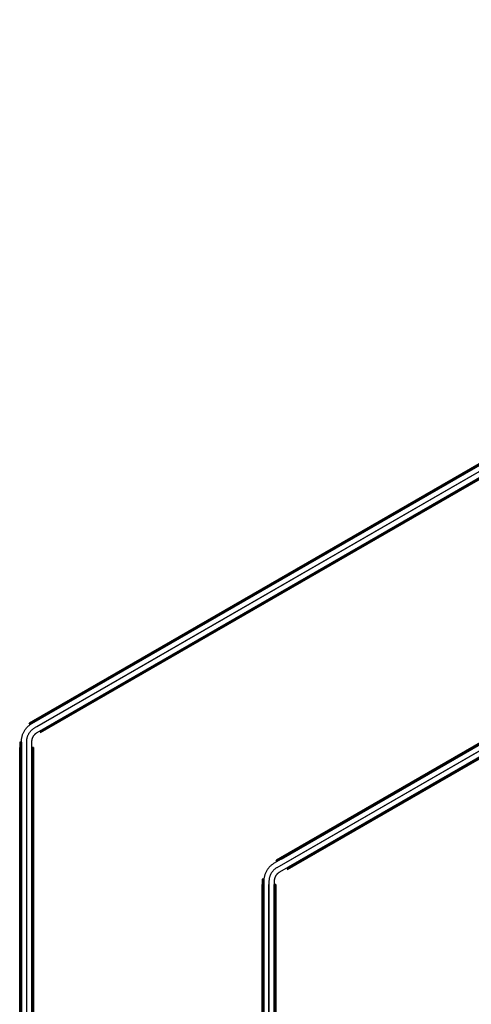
# Model space of a CAD drawing. Header units: millimetres. Extents: x -356 to 356, y -410 to 410.
# Tile 116 of 126: x -356 to -226, y 126 to 409. Entities that reach past the tile are written whole.
import ezdxf

# ---------------------------------------------------------------- set-up
doc = ezdxf.new("R2010")
doc.units = ezdxf.units.MM
doc.header["$MEASUREMENT"] = 0
doc.layers.add('1', color=7, linetype='Continuous')

msp = doc.modelspace()

# ---------------------------------------------------------------- linework, layer by layer
at = {"layer": '1', "color": 252}
for points in [[(-3.43, 409.09), (-353.31, 207.09)], [(-3.43, 409.09), (-353.31, 207.09)], [(-353.18, 206.87), (-3.31, 408.87)], [(-353.06, 206.66), (-3.18, 408.66)], [(-3.18, 408.66), (-353.06, 206.66)], [(-352.5, 206.98), (-3, 408.76)], [(-352.01, 207.84), (-4.73, 408.34)], [(-351.76, 207.41), (-4.48, 407.91)], [(-351.75, 205.68), (-2.25, 407.46)], [(-351.75, 205.68), (-2.25, 407.46)], [(-351.01, 206.11), (-3.73, 406.61)], [(-351.01, 206.11), (-3.73, 406.61)], [(-351, 204.38), (-1.5, 406.17)], [(-350.26, 204.81), (-2.98, 405.31)], [(-2.98, 405.31), (-350.26, 204.81)], [(-350.26, 204.81), (-2.98, 405.31)], [(-350.13, 204.59), (-2.86, 405.09)], [(-2.73, 404.88), (-350.01, 204.38)], [(-350.01, 204.38), (-2.73, 404.88)], [(-350.01, 204.38), (-2.73, 404.88)], [(-3, 328.51), (-283, 166.85)], [(-2.74, 329.24), (-282.47, 167.74)], [(-2.74, 329.24), (-282.47, 167.74)], [(-282.35, 167.52), (-2.62, 329.02)], [(-282.22, 167.3), (-2.49, 328.8)], [(-2.49, 328.8), (-282.22, 167.3)], [(-281.17, 168.49), (-4.04, 328.49)], [(-280.92, 168.05), (-3.79, 328.05)], [(-2.25, 327.21), (-282.25, 165.56)], [(-2.25, 327.21), (-282.25, 165.56)], [(-1.5, 325.91), (-281.5, 164.26)], [(-280.17, 166.76), (-3.04, 326.76)], [(-280.17, 166.76), (-3.04, 326.76)], [(-279.42, 165.46), (-2.29, 325.46)], [(-2.29, 325.46), (-279.42, 165.46)], [(-279.42, 165.46), (-2.29, 325.46)], [(-279.3, 165.24), (-2.17, 325.24)], [(-2.04, 325.02), (-279.17, 165.02)], [(-2.04, 325.02), (-279.17, 165.02)], [(-279.17, 165.02), (-2.04, 325.02)], [(-279.17, 165.02), (-2.04, 325.02)], [(-355.5, 201.78), (-355.5, 201.99), (-355.49, 202.19), (-355.47, 202.39), (-355.45, 202.59), (-355.41, 202.79), (-355.38, 202.99), (-355.33, 203.19), (-355.28, 203.39), (-355.22, 203.58), (-355.16, 203.77), (-355.09, 203.96), (-355.01, 204.15), (-354.93, 204.33), (-354.84, 204.52), (-354.75, 204.7), (-354.64, 204.87), (-354.54, 205.04), (-354.42, 205.21), (-354.31, 205.38), (-354.18, 205.54), (-354.05, 205.69), (-353.92, 205.84), (-353.78, 205.99), (-353.63, 206.13), (-353.48, 206.27), (-353.33, 206.4), (-353.17, 206.53), (-353.01, 206.65), (-352.84, 206.77), (-352.67, 206.88), (-352.5, 206.98)], [(-353.31, 207.09), (-353.06, 206.66)], [(-353.31, 207.09), (-353.06, 206.66)], [(-353.06, 206.66), (-353.31, 207.09)], [(-352.66, 207.47), (-352.41, 207.03)], [(-352.01, 207.84), (-351.76, 207.41)], [(-354, 201.78), (-354, 201.94), (-353.99, 202.09), (-353.98, 202.24), (-353.96, 202.39), (-353.94, 202.54), (-353.91, 202.69), (-353.87, 202.84), (-353.84, 202.99), (-353.79, 203.13), (-353.75, 203.28), (-353.69, 203.42), (-353.64, 203.56), (-353.57, 203.7), (-353.51, 203.83), (-353.43, 203.97), (-353.36, 204.1), (-353.28, 204.23), (-353.19, 204.35), (-353.1, 204.48), (-353.01, 204.6), (-352.91, 204.72), (-352.81, 204.83), (-352.71, 204.94), (-352.6, 205.05), (-352.49, 205.15), (-352.37, 205.25), (-352.25, 205.34), (-352.13, 205.43), (-352.01, 205.52), (-351.88, 205.6), (-351.75, 205.68)], [(-354, 201.78), (-354, 201.94), (-353.99, 202.09), (-353.98, 202.24), (-353.96, 202.39), (-353.94, 202.54), (-353.91, 202.69), (-353.87, 202.84), (-353.84, 202.99), (-353.79, 203.13), (-353.75, 203.28), (-353.69, 203.42), (-353.64, 203.56), (-353.57, 203.7), (-353.51, 203.83), (-353.43, 203.97), (-353.36, 204.1), (-353.28, 204.23), (-353.19, 204.35), (-353.1, 204.48), (-353.01, 204.6), (-352.91, 204.72), (-352.81, 204.83), (-352.71, 204.94), (-352.6, 205.05), (-352.49, 205.15), (-352.37, 205.25), (-352.25, 205.34), (-352.13, 205.43), (-352.01, 205.52), (-351.88, 205.6), (-351.75, 205.68)], [(-352.5, 201.78), (-352.5, 201.89), (-352.49, 201.99), (-352.48, 202.09), (-352.47, 202.19), (-352.46, 202.29), (-352.44, 202.39), (-352.42, 202.49), (-352.39, 202.58), (-352.36, 202.68), (-352.33, 202.78), (-352.3, 202.87), (-352.26, 202.97), (-352.22, 203.06), (-352.17, 203.15), (-352.12, 203.24), (-352.07, 203.33), (-352.02, 203.41), (-351.96, 203.5), (-351.9, 203.58), (-351.84, 203.66), (-351.78, 203.74), (-351.71, 203.81), (-351.64, 203.89), (-351.57, 203.96), (-351.49, 204.03), (-351.42, 204.09), (-351.34, 204.16), (-351.26, 204.22), (-351.17, 204.27), (-351.09, 204.33), (-351, 204.38)], [(-350.26, 204.81), (-350.01, 204.38)], [(-350.26, 204.81), (-350.01, 204.38)], [(-355.5, 201.57), (-356, 201.57)], [(-356, 201.57), (-355.5, 201.57)], [(-356, 201.57), (-356, -202.43)], [(-356, 201.57), (-355.5, 201.57)], [(-356, 201.57), (-356, -202.43)], [(-356, 200.82), (-355.5, 200.82)], [(-355.75, -202.43), (-355.75, 201.57)], [(-355.5, -201.78), (-355.5, 201.78)], [(-355.5, -202.43), (-355.5, 201.57)], [(-355.5, 201.57), (-355.5, -202.43)], [(-354, -201.78), (-354, 201.78)], [(-354, -201.78), (-354, 201.78)], [(-352.5, -201.78), (-352.5, 201.78)], [(-356, -200.93), (-356, 200.07)], [(-355.5, 200.07), (-356, 200.07)], [(-355.5, -200.93), (-355.5, 200.07)], [(-354, -200.93), (-354, 200.07)], [(-354, -200.93), (-354, 200.07)], [(-352.5, -200.93), (-352.5, 200.07)], [(-352.5, 200.07), (-352, 200.07)], [(-352.5, 200.07), (-352.5, -200.93)], [(-352, 200.07), (-352.5, 200.07)], [(-352.5, -200.93), (-352.5, 200.07)], [(-352.25, -200.93), (-352.25, 200.07)], [(-352, 200.07), (-352, -200.93)], [(-352, 200.07), (-352, -200.93)], [(-352, -200.93), (-352, 200.07)], [(-283, 166.85), (-283.17, 166.75), (-283.34, 166.64), (-283.51, 166.52), (-283.67, 166.4), (-283.83, 166.28), (-283.98, 166.14), (-284.13, 166.01), (-284.28, 165.86), (-284.42, 165.72), (-284.55, 165.57), (-284.68, 165.41), (-284.81, 165.25), (-284.92, 165.09), (-285.04, 164.92), (-285.14, 164.75), (-285.25, 164.57), (-285.34, 164.39), (-285.43, 164.21), (-285.51, 164.02), (-285.59, 163.84), (-285.66, 163.65), (-285.72, 163.45), (-285.78, 163.26), (-285.83, 163.06), (-285.88, 162.87), (-285.91, 162.67), (-285.95, 162.47), (-285.97, 162.27), (-285.99, 162.06), (-286, 161.86), (-286, 161.66)], [(-282.47, 167.74), (-282.22, 167.3)], [(-282.47, 167.74), (-282.22, 167.3)], [(-282.22, 167.3), (-282.47, 167.74)], [(-281.82, 168.11), (-281.57, 167.68)], [(-281.17, 168.49), (-280.92, 168.05)], [(-282.25, 165.56), (-282.38, 165.48), (-282.51, 165.39), (-282.63, 165.31), (-282.75, 165.22), (-282.87, 165.12), (-282.99, 165.02), (-283.1, 164.92), (-283.21, 164.81), (-283.31, 164.7), (-283.41, 164.59), (-283.51, 164.47), (-283.6, 164.35), (-283.69, 164.23), (-283.78, 164.1), (-283.86, 163.97), (-283.93, 163.84), (-284.01, 163.71), (-284.07, 163.57), (-284.14, 163.43), (-284.19, 163.29), (-284.25, 163.15), (-284.29, 163.01), (-284.34, 162.86), (-284.37, 162.71), (-284.41, 162.56), (-284.44, 162.41), (-284.46, 162.26), (-284.48, 162.11), (-284.49, 161.96), (-284.5, 161.81), (-284.5, 161.66)], [(-282.25, 165.56), (-282.38, 165.48), (-282.51, 165.39), (-282.63, 165.31), (-282.75, 165.22), (-282.87, 165.12), (-282.99, 165.02), (-283.1, 164.92), (-283.21, 164.81), (-283.31, 164.7), (-283.41, 164.59), (-283.51, 164.47), (-283.6, 164.35), (-283.69, 164.23), (-283.78, 164.1), (-283.86, 163.97), (-283.93, 163.84), (-284.01, 163.71), (-284.07, 163.57), (-284.14, 163.43), (-284.19, 163.29), (-284.25, 163.15), (-284.29, 163.01), (-284.34, 162.86), (-284.37, 162.71), (-284.41, 162.56), (-284.44, 162.41), (-284.46, 162.26), (-284.48, 162.11), (-284.49, 161.96), (-284.5, 161.81), (-284.5, 161.66)], [(-281.5, 164.26), (-281.59, 164.2), (-281.67, 164.15), (-281.76, 164.09), (-281.84, 164.03), (-281.92, 163.97), (-281.99, 163.9), (-282.07, 163.83), (-282.14, 163.76), (-282.21, 163.69), (-282.28, 163.61), (-282.34, 163.53), (-282.4, 163.45), (-282.46, 163.37), (-282.52, 163.29), (-282.57, 163.2), (-282.62, 163.11), (-282.67, 163.02), (-282.72, 162.93), (-282.76, 162.84), (-282.8, 162.75), (-282.83, 162.65), (-282.86, 162.56), (-282.89, 162.46), (-282.92, 162.36), (-282.94, 162.26), (-282.96, 162.16), (-282.97, 162.06), (-282.98, 161.96), (-282.99, 161.86), (-283, 161.76), (-283, 161.66)], [(-279.42, 165.46), (-279.17, 165.02)], [(-279.42, 165.46), (-279.17, 165.02)], [(-286, 162.24), (-286.5, 162.24)], [(-286.5, 162.24), (-286, 162.24)], [(-286.5, 162.24), (-286.5, -160.76)], [(-286.5, 162.24), (-286, 162.24)], [(-286.5, 162.24), (-286.5, -160.76)], [(-286.5, 161.49), (-286, 161.49)], [(-286.25, -160.76), (-286.25, 162.24)], [(-286, -160.76), (-286, 162.24)], [(-286, 162.24), (-286, -160.76)], [(-286, 161.66), (-286, -161.66)], [(-284.5, 161.66), (-284.5, -161.66)], [(-284.5, 161.66), (-284.5, -161.66)], [(-283, 161.66), (-283, -161.66)], [(-286.5, -159.26), (-286.5, 160.74)], [(-286, 160.74), (-286.5, 160.74)], [(-286, -159.26), (-286, 160.74)], [(-284.5, -159.26), (-284.5, 160.74)], [(-284.5, -159.26), (-284.5, 160.74)], [(-283, -159.26), (-283, 160.74)], [(-283, 160.74), (-282.5, 160.74)], [(-283, 160.74), (-283, -159.26)], [(-282.5, 160.74), (-283, 160.74)], [(-283, -159.26), (-283, 160.74)], [(-282.75, -159.26), (-282.75, 160.74)], [(-282.5, 160.74), (-282.5, -159.26)], [(-282.5, 160.74), (-282.5, -159.26)], [(-282.5, -159.26), (-282.5, 160.74)]]:
    msp.add_lwpolyline(points, dxfattribs=at)
at = {"layer": '1', "color": 252, "extrusion": (-0.231455, 0.935414, -0.267261)}
for points in [[(293.22, -292.76), (291.78, -291.2)], [(291.71, -291.26), (293.15, -292.82)], [(293.08, -292.89), (291.64, -291.33)], [(233.91, -330.64), (232.47, -329.08)], [(232.4, -329.15), (233.84, -330.71)], [(233.77, -330.77), (232.33, -329.21)]]:
    msp.add_lwpolyline(points, dxfattribs=at)
at = {"layer": '1', "color": 252, "extrusion": (1, 0, 0)}
for points in [[(207.09, -455.1), (207.09, -383.1)], [(206.87, -455.1), (206.87, -383.1)], [(206.66, -383.1), (206.66, -455.1)], [(206.11, -379.6), (206.11, -380.1)], [(204.81, -381.6), (204.81, -386.6)], [(204.38, -386.6), (204.38, -381.6)], [(201.57, -383.1), (201.57, -455.1)], [(200.07, -381.6), (201.57, -383.1)], [(201.57, -455.1), (201.57, -383.1)], [(201.57, -383.1), (200.07, -381.6)], [(201.57, -455.1), (201.57, -383.1)], [(200.07, -381.6), (201.57, -383.1)], [(200.07, -380.1), (200.07, -379.6)], [(200.07, -381.6), (200.07, -386.6)], [(200.07, -386.6), (200.07, -381.6)], [(167.74, -479.1), (167.74, -407.1)], [(167.52, -479.1), (167.52, -407.1)], [(167.3, -407.1), (167.3, -479.1)], [(166.76, -403.6), (166.76, -404.1)], [(165.46, -405.6), (165.46, -410.6)], [(165.02, -410.6), (165.02, -405.6)], [(162.24, -407.1), (162.24, -479.1)], [(160.74, -405.6), (162.24, -407.1)], [(162.24, -479.1), (162.24, -407.1)], [(162.24, -407.1), (160.74, -405.6)], [(162.24, -479.1), (162.24, -407.1)], [(160.74, -405.6), (162.24, -407.1)], [(160.74, -404.1), (160.74, -403.6)], [(160.74, -405.6), (160.74, -410.6)], [(160.74, -410.6), (160.74, -405.6)]]:
    msp.add_lwpolyline(points, dxfattribs=at)
at = {"layer": '1', "color": 252, "extrusion": (0.866025, 0.5, 0)}
for points in [[(355.5, -381.6), (355.5, -381.55), (355.5, -381.5), (355.49, -381.44), (355.49, -381.39), (355.48, -381.34), (355.47, -381.29), (355.46, -381.24), (355.44, -381.19), (355.43, -381.14), (355.41, -381.09), (355.39, -381.04), (355.37, -381), (355.35, -380.95), (355.33, -380.9), (355.3, -380.86), (355.28, -380.81), (355.25, -380.77), (355.22, -380.73), (355.19, -380.69), (355.16, -380.64), (355.12, -380.61), (355.09, -380.57), (355.05, -380.53), (355.01, -380.49), (354.98, -380.46), (354.94, -380.43), (354.89, -380.4), (354.85, -380.37), (354.81, -380.34), (354.76, -380.31), (354.72, -380.28), (354.67, -380.26), (354.63, -380.24), (354.58, -380.22), (354.53, -380.2), (354.48, -380.18), (354.43, -380.16), (354.38, -380.15), (354.33, -380.14), (354.28, -380.13), (354.23, -380.12), (354.18, -380.11), (354.13, -380.11), (354.08, -380.1), (354.03, -380.1), (353.97, -380.1), (353.92, -380.1), (353.87, -380.11), (353.82, -380.11), (353.77, -380.12), (353.72, -380.13), (353.67, -380.14), (353.62, -380.15), (353.57, -380.16), (353.52, -380.18), (353.47, -380.2), (353.42, -380.22), (353.37, -380.24), (353.33, -380.26), (353.28, -380.28), (353.24, -380.31), (353.19, -380.34), (353.15, -380.37), (353.11, -380.4), (353.06, -380.43), (353.02, -380.46), (352.99, -380.49), (352.95, -380.53), (352.91, -380.57), (352.88, -380.61), (352.84, -380.64), (352.81, -380.69), (352.78, -380.73), (352.75, -380.77), (352.72, -380.81), (352.7, -380.86), (352.67, -380.9), (352.65, -380.95), (352.63, -381), (352.61, -381.04), (352.59, -381.09), (352.57, -381.14), (352.56, -381.19), (352.54, -381.24), (352.53, -381.29), (352.52, -381.34), (352.51, -381.39), (352.51, -381.44), (352.5, -381.5), (352.5, -381.55), (352.5, -381.6)], [(352.5, -381.6), (352.5, -381.65), (352.5, -381.7), (352.51, -381.76), (352.51, -381.81), (352.52, -381.86), (352.53, -381.91), (352.54, -381.96), (352.56, -382.01), (352.57, -382.06), (352.59, -382.11), (352.61, -382.16), (352.63, -382.2), (352.65, -382.25), (352.67, -382.3), (352.7, -382.34), (352.72, -382.39), (352.75, -382.43), (352.78, -382.47), (352.81, -382.51), (352.84, -382.56), (352.88, -382.59), (352.91, -382.63), (352.95, -382.67), (352.99, -382.71), (353.02, -382.74), (353.06, -382.77), (353.11, -382.8), (353.15, -382.83), (353.19, -382.86), (353.24, -382.89), (353.28, -382.92), (353.33, -382.94), (353.37, -382.96), (353.42, -382.98), (353.47, -383), (353.52, -383.02), (353.57, -383.04), (353.62, -383.05), (353.67, -383.06), (353.72, -383.07), (353.77, -383.08), (353.82, -383.09), (353.87, -383.09), (353.92, -383.1), (353.97, -383.1), (354.03, -383.1), (354.08, -383.1), (354.13, -383.09), (354.18, -383.09), (354.23, -383.08), (354.28, -383.07), (354.33, -383.06), (354.38, -383.05), (354.43, -383.04), (354.48, -383.02), (354.53, -383), (354.58, -382.98), (354.63, -382.96), (354.67, -382.94), (354.72, -382.92), (354.76, -382.89), (354.81, -382.86), (354.85, -382.83), (354.89, -382.8), (354.94, -382.77), (354.98, -382.74), (355.01, -382.71), (355.05, -382.67), (355.09, -382.63), (355.12, -382.59), (355.16, -382.56), (355.19, -382.51), (355.22, -382.47), (355.25, -382.43), (355.28, -382.39), (355.3, -382.34), (355.33, -382.3), (355.35, -382.25), (355.37, -382.2), (355.39, -382.16), (355.41, -382.11), (355.43, -382.06), (355.44, -382.01), (355.46, -381.96), (355.47, -381.91), (355.48, -381.86), (355.49, -381.81), (355.49, -381.76), (355.5, -381.7), (355.5, -381.65), (355.5, -381.6)], [(352, -381.6), (352, -381.56), (352, -381.51), (352, -381.47), (352.01, -381.42), (352.01, -381.37), (352.02, -381.33), (352.03, -381.28), (352.03, -381.24), (352.04, -381.19), (352.05, -381.14), (352.06, -381.1), (352.08, -381.05), (352.09, -381), (352.11, -380.96), (352.12, -380.91), (352.14, -380.86), (352.16, -380.82), (352.18, -380.77), (352.2, -380.73), (352.22, -380.68), (352.25, -380.64), (352.27, -380.59), (352.3, -380.55), (352.33, -380.51), (352.35, -380.46), (352.38, -380.42), (352.42, -380.38), (352.45, -380.34), (352.48, -380.3), (352.51, -380.26), (352.55, -380.22), (352.59, -380.19), (352.62, -380.15), (352.66, -380.11), (352.7, -380.08), (352.74, -380.05), (352.78, -380.02), (352.82, -379.98), (352.86, -379.95), (352.91, -379.93), (352.95, -379.9), (352.99, -379.87), (353.04, -379.85), (353.08, -379.82), (353.13, -379.8), (353.17, -379.78), (353.22, -379.76), (353.26, -379.74), (353.31, -379.72), (353.36, -379.71), (353.4, -379.69), (353.45, -379.68), (353.5, -379.66), (353.54, -379.65), (353.59, -379.64), (353.64, -379.63), (353.68, -379.63), (353.73, -379.62), (353.77, -379.61), (353.82, -379.61), (353.87, -379.6), (353.91, -379.6), (353.96, -379.6), (354, -379.6), (354.04, -379.6), (354.09, -379.6), (354.13, -379.6), (354.18, -379.61), (354.23, -379.61), (354.27, -379.62), (354.32, -379.63), (354.36, -379.63), (354.41, -379.64), (354.46, -379.65), (354.5, -379.66), (354.55, -379.68), (354.6, -379.69), (354.64, -379.71), (354.69, -379.72), (354.74, -379.74), (354.78, -379.76), (354.83, -379.78), (354.87, -379.8), (354.92, -379.82), (354.96, -379.85), (355.01, -379.87), (355.05, -379.9), (355.09, -379.93), (355.14, -379.95), (355.18, -379.98), (355.22, -380.02), (355.26, -380.05), (355.3, -380.08), (355.34, -380.11), (355.38, -380.15), (355.41, -380.19), (355.45, -380.22), (355.49, -380.26), (355.52, -380.3), (355.55, -380.34), (355.58, -380.38), (355.62, -380.42), (355.65, -380.46), (355.67, -380.51), (355.7, -380.55), (355.73, -380.59), (355.75, -380.64), (355.78, -380.68), (355.8, -380.73), (355.82, -380.77), (355.84, -380.82), (355.86, -380.86), (355.88, -380.91), (355.89, -380.96), (355.91, -381), (355.92, -381.05), (355.94, -381.1), (355.95, -381.14), (355.96, -381.19), (355.97, -381.24), (355.97, -381.28), (355.98, -381.33), (355.99, -381.37), (355.99, -381.42), (356, -381.47), (356, -381.51), (356, -381.56), (356, -381.6)], [(355.5, -381.6), (355.5, -381.57), (355.5, -381.53), (355.5, -381.5), (355.49, -381.47), (355.49, -381.43), (355.49, -381.4), (355.48, -381.36), (355.47, -381.33), (355.47, -381.29), (355.46, -381.26), (355.45, -381.22), (355.44, -381.19), (355.43, -381.15), (355.42, -381.12), (355.41, -381.08), (355.39, -381.05), (355.38, -381.01), (355.37, -380.98), (355.35, -380.94), (355.33, -380.91), (355.31, -380.88), (355.3, -380.84), (355.28, -380.81), (355.26, -380.78), (355.23, -380.75), (355.21, -380.72), (355.19, -380.68), (355.16, -380.65), (355.14, -380.62), (355.11, -380.6), (355.09, -380.57), (355.06, -380.54), (355.03, -380.51), (355, -380.49), (354.98, -380.46), (354.95, -380.44), (354.92, -380.41), (354.88, -380.39), (354.85, -380.37), (354.82, -380.34), (354.79, -380.32), (354.76, -380.3), (354.72, -380.29), (354.69, -380.27), (354.66, -380.25), (354.62, -380.23), (354.59, -380.22), (354.55, -380.21), (354.52, -380.19), (354.48, -380.18), (354.45, -380.17), (354.41, -380.16), (354.38, -380.15), (354.34, -380.14), (354.31, -380.13), (354.27, -380.13), (354.24, -380.12), (354.2, -380.11), (354.17, -380.11), (354.13, -380.11), (354.1, -380.1), (354.07, -380.1), (354.03, -380.1), (354, -380.1), (353.97, -380.1), (353.93, -380.1), (353.9, -380.1), (353.87, -380.11), (353.83, -380.11), (353.8, -380.11), (353.76, -380.12), (353.73, -380.13), (353.69, -380.13), (353.66, -380.14), (353.62, -380.15), (353.59, -380.16), (353.55, -380.17), (353.52, -380.18), (353.48, -380.19), (353.45, -380.21), (353.41, -380.22), (353.38, -380.23), (353.34, -380.25), (353.31, -380.27), (353.28, -380.29), (353.24, -380.3), (353.21, -380.32), (353.18, -380.34), (353.15, -380.37), (353.12, -380.39), (353.08, -380.41), (353.05, -380.44), (353.02, -380.46), (353, -380.49), (352.97, -380.51), (352.94, -380.54), (352.91, -380.57), (352.89, -380.6), (352.86, -380.62), (352.84, -380.65), (352.81, -380.68), (352.79, -380.72), (352.77, -380.75), (352.74, -380.78), (352.72, -380.81), (352.7, -380.84), (352.69, -380.88), (352.67, -380.91), (352.65, -380.94), (352.63, -380.98), (352.62, -381.01), (352.61, -381.05), (352.59, -381.08), (352.58, -381.12), (352.57, -381.15), (352.56, -381.19), (352.55, -381.22), (352.54, -381.26), (352.53, -381.29), (352.53, -381.33), (352.52, -381.36), (352.51, -381.4), (352.51, -381.43), (352.51, -381.47), (352.5, -381.5), (352.5, -381.53), (352.5, -381.57), (352.5, -381.6)], [(283, -405.6), (283, -405.55), (283, -405.5), (283.01, -405.44), (283.01, -405.39), (283.02, -405.34), (283.03, -405.29), (283.04, -405.24), (283.06, -405.19), (283.07, -405.14), (283.09, -405.09), (283.11, -405.04), (283.13, -405), (283.15, -404.95), (283.17, -404.9), (283.2, -404.86), (283.22, -404.81), (283.25, -404.77), (283.28, -404.73), (283.31, -404.69), (283.34, -404.64), (283.38, -404.61), (283.41, -404.57), (283.45, -404.53), (283.49, -404.49), (283.52, -404.46), (283.56, -404.43), (283.61, -404.4), (283.65, -404.37), (283.69, -404.34), (283.74, -404.31), (283.78, -404.28), (283.83, -404.26), (283.87, -404.24), (283.92, -404.22), (283.97, -404.2), (284.02, -404.18), (284.07, -404.16), (284.12, -404.15), (284.17, -404.14), (284.22, -404.13), (284.27, -404.12), (284.32, -404.11), (284.37, -404.11), (284.42, -404.1), (284.47, -404.1), (284.53, -404.1), (284.58, -404.1), (284.63, -404.11), (284.68, -404.11), (284.73, -404.12), (284.78, -404.13), (284.83, -404.14), (284.88, -404.15), (284.93, -404.16), (284.98, -404.18), (285.03, -404.2), (285.08, -404.22), (285.13, -404.24), (285.17, -404.26), (285.22, -404.28), (285.26, -404.31), (285.31, -404.34), (285.35, -404.37), (285.39, -404.4), (285.44, -404.43), (285.48, -404.46), (285.51, -404.49), (285.55, -404.53), (285.59, -404.57), (285.62, -404.61), (285.66, -404.64), (285.69, -404.69), (285.72, -404.73), (285.75, -404.77), (285.78, -404.81), (285.8, -404.86), (285.83, -404.9), (285.85, -404.95), (285.87, -405), (285.89, -405.04), (285.91, -405.09), (285.93, -405.14), (285.94, -405.19), (285.96, -405.24), (285.97, -405.29), (285.98, -405.34), (285.99, -405.39), (285.99, -405.44), (286, -405.5), (286, -405.55), (286, -405.6)], [(286, -405.6), (286, -405.65), (286, -405.7), (285.99, -405.76), (285.99, -405.81), (285.98, -405.86), (285.97, -405.91), (285.96, -405.96), (285.94, -406.01), (285.93, -406.06), (285.91, -406.11), (285.89, -406.16), (285.87, -406.2), (285.85, -406.25), (285.83, -406.3), (285.8, -406.34), (285.78, -406.39), (285.75, -406.43), (285.72, -406.47), (285.69, -406.51), (285.66, -406.56), (285.62, -406.59), (285.59, -406.63), (285.55, -406.67), (285.51, -406.71), (285.48, -406.74), (285.44, -406.77), (285.39, -406.8), (285.35, -406.83), (285.31, -406.86), (285.26, -406.89), (285.22, -406.92), (285.17, -406.94), (285.13, -406.96), (285.08, -406.98), (285.03, -407), (284.98, -407.02), (284.93, -407.04), (284.88, -407.05), (284.83, -407.06), (284.78, -407.07), (284.73, -407.08), (284.68, -407.09), (284.63, -407.09), (284.58, -407.1), (284.53, -407.1), (284.47, -407.1), (284.42, -407.1), (284.37, -407.09), (284.32, -407.09), (284.27, -407.08), (284.22, -407.07), (284.17, -407.06), (284.12, -407.05), (284.07, -407.04), (284.02, -407.02), (283.97, -407), (283.92, -406.98), (283.87, -406.96), (283.83, -406.94), (283.78, -406.92), (283.74, -406.89), (283.69, -406.86), (283.65, -406.83), (283.61, -406.8), (283.56, -406.77), (283.52, -406.74), (283.49, -406.71), (283.45, -406.67), (283.41, -406.63), (283.38, -406.59), (283.34, -406.56), (283.31, -406.51), (283.28, -406.47), (283.25, -406.43), (283.22, -406.39), (283.2, -406.34), (283.17, -406.3), (283.15, -406.25), (283.13, -406.2), (283.11, -406.16), (283.09, -406.11), (283.07, -406.06), (283.06, -406.01), (283.04, -405.96), (283.03, -405.91), (283.02, -405.86), (283.01, -405.81), (283.01, -405.76), (283, -405.7), (283, -405.65), (283, -405.6)], [(282.5, -405.6), (282.5, -405.56), (282.5, -405.51), (282.5, -405.47), (282.51, -405.42), (282.51, -405.37), (282.52, -405.33), (282.53, -405.28), (282.53, -405.24), (282.54, -405.19), (282.55, -405.14), (282.56, -405.1), (282.58, -405.05), (282.59, -405), (282.61, -404.96), (282.62, -404.91), (282.64, -404.86), (282.66, -404.82), (282.68, -404.77), (282.7, -404.73), (282.72, -404.68), (282.75, -404.64), (282.77, -404.59), (282.8, -404.55), (282.83, -404.51), (282.85, -404.46), (282.88, -404.42), (282.92, -404.38), (282.95, -404.34), (282.98, -404.3), (283.01, -404.26), (283.05, -404.22), (283.09, -404.19), (283.12, -404.15), (283.16, -404.11), (283.2, -404.08), (283.24, -404.05), (283.28, -404.02), (283.32, -403.98), (283.36, -403.95), (283.41, -403.93), (283.45, -403.9), (283.49, -403.87), (283.54, -403.85), (283.58, -403.82), (283.63, -403.8), (283.67, -403.78), (283.72, -403.76), (283.76, -403.74), (283.81, -403.72), (283.86, -403.71), (283.9, -403.69), (283.95, -403.68), (284, -403.66), (284.04, -403.65), (284.09, -403.64), (284.14, -403.63), (284.18, -403.63), (284.23, -403.62), (284.27, -403.61), (284.32, -403.61), (284.37, -403.6), (284.41, -403.6), (284.46, -403.6), (284.5, -403.6), (284.54, -403.6), (284.59, -403.6), (284.63, -403.6), (284.68, -403.61), (284.73, -403.61), (284.77, -403.62), (284.82, -403.63), (284.86, -403.63), (284.91, -403.64), (284.96, -403.65), (285, -403.66), (285.05, -403.68), (285.1, -403.69), (285.14, -403.71), (285.19, -403.72), (285.24, -403.74), (285.28, -403.76), (285.33, -403.78), (285.37, -403.8), (285.42, -403.82), (285.46, -403.85), (285.51, -403.87), (285.55, -403.9), (285.59, -403.93), (285.64, -403.95), (285.68, -403.98), (285.72, -404.02), (285.76, -404.05), (285.8, -404.08), (285.84, -404.11), (285.88, -404.15), (285.91, -404.19), (285.95, -404.22), (285.99, -404.26), (286.02, -404.3), (286.05, -404.34), (286.08, -404.38), (286.12, -404.42), (286.15, -404.46), (286.17, -404.51), (286.2, -404.55), (286.23, -404.59), (286.25, -404.64), (286.28, -404.68), (286.3, -404.73), (286.32, -404.77), (286.34, -404.82), (286.36, -404.86), (286.38, -404.91), (286.39, -404.96), (286.41, -405), (286.42, -405.05), (286.44, -405.1), (286.45, -405.14), (286.46, -405.19), (286.47, -405.24), (286.47, -405.28), (286.48, -405.33), (286.49, -405.37), (286.49, -405.42), (286.5, -405.47), (286.5, -405.51), (286.5, -405.56), (286.5, -405.6)], [(286, -405.6), (286, -405.57), (286, -405.53), (286, -405.5), (285.99, -405.47), (285.99, -405.43), (285.99, -405.4), (285.98, -405.36), (285.97, -405.33), (285.97, -405.29), (285.96, -405.26), (285.95, -405.22), (285.94, -405.19), (285.93, -405.15), (285.92, -405.12), (285.91, -405.08), (285.89, -405.05), (285.88, -405.01), (285.87, -404.98), (285.85, -404.94), (285.83, -404.91), (285.81, -404.88), (285.8, -404.84), (285.78, -404.81), (285.76, -404.78), (285.73, -404.75), (285.71, -404.72), (285.69, -404.68), (285.66, -404.65), (285.64, -404.62), (285.61, -404.6), (285.59, -404.57), (285.56, -404.54), (285.53, -404.51), (285.5, -404.49), (285.48, -404.46), (285.45, -404.44), (285.42, -404.41), (285.38, -404.39), (285.35, -404.37), (285.32, -404.34), (285.29, -404.32), (285.26, -404.3), (285.22, -404.29), (285.19, -404.27), (285.16, -404.25), (285.12, -404.23), (285.09, -404.22), (285.05, -404.21), (285.02, -404.19), (284.98, -404.18), (284.95, -404.17), (284.91, -404.16), (284.88, -404.15), (284.84, -404.14), (284.81, -404.13), (284.77, -404.13), (284.74, -404.12), (284.7, -404.11), (284.67, -404.11), (284.63, -404.11), (284.6, -404.1), (284.57, -404.1), (284.53, -404.1), (284.5, -404.1), (284.47, -404.1), (284.43, -404.1), (284.4, -404.1), (284.37, -404.11), (284.33, -404.11), (284.3, -404.11), (284.26, -404.12), (284.23, -404.13), (284.19, -404.13), (284.16, -404.14), (284.12, -404.15), (284.09, -404.16), (284.05, -404.17), (284.02, -404.18), (283.98, -404.19), (283.95, -404.21), (283.91, -404.22), (283.88, -404.23), (283.84, -404.25), (283.81, -404.27), (283.78, -404.29), (283.74, -404.3), (283.71, -404.32), (283.68, -404.34), (283.65, -404.37), (283.62, -404.39), (283.58, -404.41), (283.55, -404.44), (283.52, -404.46), (283.5, -404.49), (283.47, -404.51), (283.44, -404.54), (283.41, -404.57), (283.39, -404.6), (283.36, -404.62), (283.34, -404.65), (283.31, -404.68), (283.29, -404.72), (283.27, -404.75), (283.24, -404.78), (283.22, -404.81), (283.2, -404.84), (283.19, -404.88), (283.17, -404.91), (283.15, -404.94), (283.13, -404.98), (283.12, -405.01), (283.11, -405.05), (283.09, -405.08), (283.08, -405.12), (283.07, -405.15), (283.06, -405.19), (283.05, -405.22), (283.04, -405.26), (283.03, -405.29), (283.03, -405.33), (283.02, -405.36), (283.01, -405.4), (283.01, -405.43), (283.01, -405.47), (283, -405.5), (283, -405.53), (283, -405.57), (283, -405.6)]]:
    msp.add_lwpolyline(points, dxfattribs=at)
at = {"layer": '1', "color": 252, "extrusion": (0, 1, 0)}
for points in [[(355.5, -381.6), (355.5, -381.55), (355.5, -381.5), (355.49, -381.44), (355.49, -381.39), (355.48, -381.34), (355.47, -381.29), (355.46, -381.24), (355.44, -381.19), (355.43, -381.14), (355.41, -381.09), (355.39, -381.04), (355.37, -381), (355.35, -380.95), (355.33, -380.9), (355.3, -380.86), (355.28, -380.81), (355.25, -380.77), (355.22, -380.73), (355.19, -380.69), (355.16, -380.64), (355.12, -380.61), (355.09, -380.57), (355.05, -380.53), (355.01, -380.49), (354.98, -380.46), (354.94, -380.43), (354.89, -380.4), (354.85, -380.37), (354.81, -380.34), (354.76, -380.31), (354.72, -380.28), (354.67, -380.26), (354.63, -380.24), (354.58, -380.22), (354.53, -380.2), (354.48, -380.18), (354.43, -380.16), (354.38, -380.15), (354.33, -380.14), (354.28, -380.13), (354.23, -380.12), (354.18, -380.11), (354.13, -380.11), (354.08, -380.1), (354.03, -380.1), (353.97, -380.1), (353.92, -380.1), (353.87, -380.11), (353.82, -380.11), (353.77, -380.12), (353.72, -380.13), (353.67, -380.14), (353.62, -380.15), (353.57, -380.16), (353.52, -380.18), (353.47, -380.2), (353.42, -380.22), (353.37, -380.24), (353.33, -380.26), (353.28, -380.28), (353.24, -380.31), (353.19, -380.34), (353.15, -380.37), (353.11, -380.4), (353.06, -380.43), (353.02, -380.46), (352.99, -380.49), (352.95, -380.53), (352.91, -380.57), (352.88, -380.61), (352.84, -380.64), (352.81, -380.69), (352.78, -380.73), (352.75, -380.77), (352.72, -380.81), (352.7, -380.86), (352.67, -380.9), (352.65, -380.95), (352.63, -381), (352.61, -381.04), (352.59, -381.09), (352.57, -381.14), (352.56, -381.19), (352.54, -381.24), (352.53, -381.29), (352.52, -381.34), (352.51, -381.39), (352.51, -381.44), (352.5, -381.5), (352.5, -381.55), (352.5, -381.6)], [(352.5, -381.6), (352.5, -381.65), (352.5, -381.7), (352.51, -381.76), (352.51, -381.81), (352.52, -381.86), (352.53, -381.91), (352.54, -381.96), (352.56, -382.01), (352.57, -382.06), (352.59, -382.11), (352.61, -382.16), (352.63, -382.2), (352.65, -382.25), (352.67, -382.3), (352.7, -382.34), (352.72, -382.39), (352.75, -382.43), (352.78, -382.47), (352.81, -382.51), (352.84, -382.56), (352.88, -382.59), (352.91, -382.63), (352.95, -382.67), (352.99, -382.71), (353.02, -382.74), (353.06, -382.77), (353.11, -382.8), (353.15, -382.83), (353.19, -382.86), (353.24, -382.89), (353.28, -382.92), (353.33, -382.94), (353.37, -382.96), (353.42, -382.98), (353.47, -383), (353.52, -383.02), (353.57, -383.04), (353.62, -383.05), (353.67, -383.06), (353.72, -383.07), (353.77, -383.08), (353.82, -383.09), (353.87, -383.09), (353.92, -383.1), (353.97, -383.1), (354.03, -383.1), (354.08, -383.1), (354.13, -383.09), (354.18, -383.09), (354.23, -383.08), (354.28, -383.07), (354.33, -383.06), (354.38, -383.05), (354.43, -383.04), (354.48, -383.02), (354.53, -383), (354.58, -382.98), (354.63, -382.96), (354.67, -382.94), (354.72, -382.92), (354.76, -382.89), (354.81, -382.86), (354.85, -382.83), (354.89, -382.8), (354.94, -382.77), (354.98, -382.74), (355.01, -382.71), (355.05, -382.67), (355.09, -382.63), (355.12, -382.59), (355.16, -382.56), (355.19, -382.51), (355.22, -382.47), (355.25, -382.43), (355.28, -382.39), (355.3, -382.34), (355.33, -382.3), (355.35, -382.25), (355.37, -382.2), (355.39, -382.16), (355.41, -382.11), (355.43, -382.06), (355.44, -382.01), (355.46, -381.96), (355.47, -381.91), (355.48, -381.86), (355.49, -381.81), (355.49, -381.76), (355.5, -381.7), (355.5, -381.65), (355.5, -381.6)], [(352, -381.6), (352, -381.56), (352, -381.51), (352, -381.47), (352.01, -381.42), (352.01, -381.37), (352.02, -381.33), (352.03, -381.28), (352.03, -381.24), (352.04, -381.19), (352.05, -381.14), (352.06, -381.1), (352.08, -381.05), (352.09, -381), (352.11, -380.96), (352.12, -380.91), (352.14, -380.86), (352.16, -380.82), (352.18, -380.77), (352.2, -380.73), (352.22, -380.68), (352.25, -380.64), (352.27, -380.59), (352.3, -380.55), (352.33, -380.51), (352.35, -380.46), (352.38, -380.42), (352.42, -380.38), (352.45, -380.34), (352.48, -380.3), (352.51, -380.26), (352.55, -380.22), (352.59, -380.19), (352.62, -380.15), (352.66, -380.11), (352.7, -380.08), (352.74, -380.05), (352.78, -380.02), (352.82, -379.98), (352.86, -379.95), (352.91, -379.93), (352.95, -379.9), (352.99, -379.87), (353.04, -379.85), (353.08, -379.82), (353.13, -379.8), (353.17, -379.78), (353.22, -379.76), (353.26, -379.74), (353.31, -379.72), (353.36, -379.71), (353.4, -379.69), (353.45, -379.68), (353.5, -379.66), (353.54, -379.65), (353.59, -379.64), (353.64, -379.63), (353.68, -379.63), (353.73, -379.62), (353.77, -379.61), (353.82, -379.61), (353.87, -379.6), (353.91, -379.6), (353.96, -379.6), (354, -379.6), (354.04, -379.6), (354.09, -379.6), (354.13, -379.6), (354.18, -379.61), (354.23, -379.61), (354.27, -379.62), (354.32, -379.63), (354.36, -379.63), (354.41, -379.64), (354.46, -379.65), (354.5, -379.66), (354.55, -379.68), (354.6, -379.69), (354.64, -379.71), (354.69, -379.72), (354.74, -379.74), (354.78, -379.76), (354.83, -379.78), (354.87, -379.8), (354.92, -379.82), (354.96, -379.85), (355.01, -379.87), (355.05, -379.9), (355.09, -379.93), (355.14, -379.95), (355.18, -379.98), (355.22, -380.02), (355.26, -380.05), (355.3, -380.08), (355.34, -380.11), (355.38, -380.15), (355.41, -380.19), (355.45, -380.22), (355.49, -380.26), (355.52, -380.3), (355.55, -380.34), (355.58, -380.38), (355.62, -380.42), (355.65, -380.46), (355.67, -380.51), (355.7, -380.55), (355.73, -380.59), (355.75, -380.64), (355.78, -380.68), (355.8, -380.73), (355.82, -380.77), (355.84, -380.82), (355.86, -380.86), (355.88, -380.91), (355.89, -380.96), (355.91, -381), (355.92, -381.05), (355.94, -381.1), (355.95, -381.14), (355.96, -381.19), (355.97, -381.24), (355.97, -381.28), (355.98, -381.33), (355.99, -381.37), (355.99, -381.42), (356, -381.47), (356, -381.51), (356, -381.56), (356, -381.6)], [(355.5, -381.6), (355.5, -381.57), (355.5, -381.53), (355.5, -381.5), (355.49, -381.47), (355.49, -381.43), (355.49, -381.4), (355.48, -381.36), (355.47, -381.33), (355.47, -381.29), (355.46, -381.26), (355.45, -381.22), (355.44, -381.19), (355.43, -381.15), (355.42, -381.12), (355.41, -381.08), (355.39, -381.05), (355.38, -381.01), (355.37, -380.98), (355.35, -380.94), (355.33, -380.91), (355.31, -380.88), (355.3, -380.84), (355.28, -380.81), (355.26, -380.78), (355.23, -380.75), (355.21, -380.72), (355.19, -380.68), (355.16, -380.65), (355.14, -380.62), (355.11, -380.6), (355.09, -380.57), (355.06, -380.54), (355.03, -380.51), (355, -380.49), (354.98, -380.46), (354.95, -380.44), (354.92, -380.41), (354.88, -380.39), (354.85, -380.37), (354.82, -380.34), (354.79, -380.32), (354.76, -380.3), (354.72, -380.29), (354.69, -380.27), (354.66, -380.25), (354.62, -380.23), (354.59, -380.22), (354.55, -380.21), (354.52, -380.19), (354.48, -380.18), (354.45, -380.17), (354.41, -380.16), (354.38, -380.15), (354.34, -380.14), (354.31, -380.13), (354.27, -380.13), (354.24, -380.12), (354.2, -380.11), (354.17, -380.11), (354.13, -380.11), (354.1, -380.1), (354.07, -380.1), (354.03, -380.1), (354, -380.1), (353.97, -380.1), (353.93, -380.1), (353.9, -380.1), (353.87, -380.11), (353.83, -380.11), (353.8, -380.11), (353.76, -380.12), (353.73, -380.13), (353.69, -380.13), (353.66, -380.14), (353.62, -380.15), (353.59, -380.16), (353.55, -380.17), (353.52, -380.18), (353.48, -380.19), (353.45, -380.21), (353.41, -380.22), (353.38, -380.23), (353.34, -380.25), (353.31, -380.27), (353.28, -380.29), (353.24, -380.3), (353.21, -380.32), (353.18, -380.34), (353.15, -380.37), (353.12, -380.39), (353.08, -380.41), (353.05, -380.44), (353.02, -380.46), (353, -380.49), (352.97, -380.51), (352.94, -380.54), (352.91, -380.57), (352.89, -380.6), (352.86, -380.62), (352.84, -380.65), (352.81, -380.68), (352.79, -380.72), (352.77, -380.75), (352.74, -380.78), (352.72, -380.81), (352.7, -380.84), (352.69, -380.88), (352.67, -380.91), (352.65, -380.94), (352.63, -380.98), (352.62, -381.01), (352.61, -381.05), (352.59, -381.08), (352.58, -381.12), (352.57, -381.15), (352.56, -381.19), (352.55, -381.22), (352.54, -381.26), (352.53, -381.29), (352.53, -381.33), (352.52, -381.36), (352.51, -381.4), (352.51, -381.43), (352.51, -381.47), (352.5, -381.5), (352.5, -381.53), (352.5, -381.57), (352.5, -381.6)], [(283, -405.6), (283, -405.55), (283, -405.5), (283.01, -405.44), (283.01, -405.39), (283.02, -405.34), (283.03, -405.29), (283.04, -405.24), (283.06, -405.19), (283.07, -405.14), (283.09, -405.09), (283.11, -405.04), (283.13, -405), (283.15, -404.95), (283.17, -404.9), (283.2, -404.86), (283.22, -404.81), (283.25, -404.77), (283.28, -404.73), (283.31, -404.69), (283.34, -404.64), (283.38, -404.61), (283.41, -404.57), (283.45, -404.53), (283.49, -404.49), (283.52, -404.46), (283.56, -404.43), (283.61, -404.4), (283.65, -404.37), (283.69, -404.34), (283.74, -404.31), (283.78, -404.28), (283.83, -404.26), (283.87, -404.24), (283.92, -404.22), (283.97, -404.2), (284.02, -404.18), (284.07, -404.16), (284.12, -404.15), (284.17, -404.14), (284.22, -404.13), (284.27, -404.12), (284.32, -404.11), (284.37, -404.11), (284.42, -404.1), (284.47, -404.1), (284.53, -404.1), (284.58, -404.1), (284.63, -404.11), (284.68, -404.11), (284.73, -404.12), (284.78, -404.13), (284.83, -404.14), (284.88, -404.15), (284.93, -404.16), (284.98, -404.18), (285.03, -404.2), (285.08, -404.22), (285.13, -404.24), (285.17, -404.26), (285.22, -404.28), (285.26, -404.31), (285.31, -404.34), (285.35, -404.37), (285.39, -404.4), (285.44, -404.43), (285.48, -404.46), (285.51, -404.49), (285.55, -404.53), (285.59, -404.57), (285.62, -404.61), (285.66, -404.64), (285.69, -404.69), (285.72, -404.73), (285.75, -404.77), (285.78, -404.81), (285.8, -404.86), (285.83, -404.9), (285.85, -404.95), (285.87, -405), (285.89, -405.04), (285.91, -405.09), (285.93, -405.14), (285.94, -405.19), (285.96, -405.24), (285.97, -405.29), (285.98, -405.34), (285.99, -405.39), (285.99, -405.44), (286, -405.5), (286, -405.55), (286, -405.6)], [(286, -405.6), (286, -405.65), (286, -405.7), (285.99, -405.76), (285.99, -405.81), (285.98, -405.86), (285.97, -405.91), (285.96, -405.96), (285.94, -406.01), (285.93, -406.06), (285.91, -406.11), (285.89, -406.16), (285.87, -406.2), (285.85, -406.25), (285.83, -406.3), (285.8, -406.34), (285.78, -406.39), (285.75, -406.43), (285.72, -406.47), (285.69, -406.51), (285.66, -406.56), (285.62, -406.59), (285.59, -406.63), (285.55, -406.67), (285.51, -406.71), (285.48, -406.74), (285.44, -406.77), (285.39, -406.8), (285.35, -406.83), (285.31, -406.86), (285.26, -406.89), (285.22, -406.92), (285.17, -406.94), (285.13, -406.96), (285.08, -406.98), (285.03, -407), (284.98, -407.02), (284.93, -407.04), (284.88, -407.05), (284.83, -407.06), (284.78, -407.07), (284.73, -407.08), (284.68, -407.09), (284.63, -407.09), (284.58, -407.1), (284.53, -407.1), (284.47, -407.1), (284.42, -407.1), (284.37, -407.09), (284.32, -407.09), (284.27, -407.08), (284.22, -407.07), (284.17, -407.06), (284.12, -407.05), (284.07, -407.04), (284.02, -407.02), (283.97, -407), (283.92, -406.98), (283.87, -406.96), (283.83, -406.94), (283.78, -406.92), (283.74, -406.89), (283.69, -406.86), (283.65, -406.83), (283.61, -406.8), (283.56, -406.77), (283.52, -406.74), (283.49, -406.71), (283.45, -406.67), (283.41, -406.63), (283.38, -406.59), (283.34, -406.56), (283.31, -406.51), (283.28, -406.47), (283.25, -406.43), (283.22, -406.39), (283.2, -406.34), (283.17, -406.3), (283.15, -406.25), (283.13, -406.2), (283.11, -406.16), (283.09, -406.11), (283.07, -406.06), (283.06, -406.01), (283.04, -405.96), (283.03, -405.91), (283.02, -405.86), (283.01, -405.81), (283.01, -405.76), (283, -405.7), (283, -405.65), (283, -405.6)], [(282.5, -405.6), (282.5, -405.56), (282.5, -405.51), (282.5, -405.47), (282.51, -405.42), (282.51, -405.37), (282.52, -405.33), (282.53, -405.28), (282.53, -405.24), (282.54, -405.19), (282.55, -405.14), (282.56, -405.1), (282.58, -405.05), (282.59, -405), (282.61, -404.96), (282.62, -404.91), (282.64, -404.86), (282.66, -404.82), (282.68, -404.77), (282.7, -404.73), (282.72, -404.68), (282.75, -404.64), (282.77, -404.59), (282.8, -404.55), (282.83, -404.51), (282.85, -404.46), (282.88, -404.42), (282.92, -404.38), (282.95, -404.34), (282.98, -404.3), (283.01, -404.26), (283.05, -404.22), (283.09, -404.19), (283.12, -404.15), (283.16, -404.11), (283.2, -404.08), (283.24, -404.05), (283.28, -404.02), (283.32, -403.98), (283.36, -403.95), (283.41, -403.93), (283.45, -403.9), (283.49, -403.87), (283.54, -403.85), (283.58, -403.82), (283.63, -403.8), (283.67, -403.78), (283.72, -403.76), (283.76, -403.74), (283.81, -403.72), (283.86, -403.71), (283.9, -403.69), (283.95, -403.68), (284, -403.66), (284.04, -403.65), (284.09, -403.64), (284.14, -403.63), (284.18, -403.63), (284.23, -403.62), (284.27, -403.61), (284.32, -403.61), (284.37, -403.6), (284.41, -403.6), (284.46, -403.6), (284.5, -403.6), (284.54, -403.6), (284.59, -403.6), (284.63, -403.6), (284.68, -403.61), (284.73, -403.61), (284.77, -403.62), (284.82, -403.63), (284.86, -403.63), (284.91, -403.64), (284.96, -403.65), (285, -403.66), (285.05, -403.68), (285.1, -403.69), (285.14, -403.71), (285.19, -403.72), (285.24, -403.74), (285.28, -403.76), (285.33, -403.78), (285.37, -403.8), (285.42, -403.82), (285.46, -403.85), (285.51, -403.87), (285.55, -403.9), (285.59, -403.93), (285.64, -403.95), (285.68, -403.98), (285.72, -404.02), (285.76, -404.05), (285.8, -404.08), (285.84, -404.11), (285.88, -404.15), (285.91, -404.19), (285.95, -404.22), (285.99, -404.26), (286.02, -404.3), (286.05, -404.34), (286.08, -404.38), (286.12, -404.42), (286.15, -404.46), (286.17, -404.51), (286.2, -404.55), (286.23, -404.59), (286.25, -404.64), (286.28, -404.68), (286.3, -404.73), (286.32, -404.77), (286.34, -404.82), (286.36, -404.86), (286.38, -404.91), (286.39, -404.96), (286.41, -405), (286.42, -405.05), (286.44, -405.1), (286.45, -405.14), (286.46, -405.19), (286.47, -405.24), (286.47, -405.28), (286.48, -405.33), (286.49, -405.37), (286.49, -405.42), (286.5, -405.47), (286.5, -405.51), (286.5, -405.56), (286.5, -405.6)], [(286, -405.6), (286, -405.57), (286, -405.53), (286, -405.5), (285.99, -405.47), (285.99, -405.43), (285.99, -405.4), (285.98, -405.36), (285.97, -405.33), (285.97, -405.29), (285.96, -405.26), (285.95, -405.22), (285.94, -405.19), (285.93, -405.15), (285.92, -405.12), (285.91, -405.08), (285.89, -405.05), (285.88, -405.01), (285.87, -404.98), (285.85, -404.94), (285.83, -404.91), (285.81, -404.88), (285.8, -404.84), (285.78, -404.81), (285.76, -404.78), (285.73, -404.75), (285.71, -404.72), (285.69, -404.68), (285.66, -404.65), (285.64, -404.62), (285.61, -404.6), (285.59, -404.57), (285.56, -404.54), (285.53, -404.51), (285.5, -404.49), (285.48, -404.46), (285.45, -404.44), (285.42, -404.41), (285.38, -404.39), (285.35, -404.37), (285.32, -404.34), (285.29, -404.32), (285.26, -404.3), (285.22, -404.29), (285.19, -404.27), (285.16, -404.25), (285.12, -404.23), (285.09, -404.22), (285.05, -404.21), (285.02, -404.19), (284.98, -404.18), (284.95, -404.17), (284.91, -404.16), (284.88, -404.15), (284.84, -404.14), (284.81, -404.13), (284.77, -404.13), (284.74, -404.12), (284.7, -404.11), (284.67, -404.11), (284.63, -404.11), (284.6, -404.1), (284.57, -404.1), (284.53, -404.1), (284.5, -404.1), (284.47, -404.1), (284.43, -404.1), (284.4, -404.1), (284.37, -404.11), (284.33, -404.11), (284.3, -404.11), (284.26, -404.12), (284.23, -404.13), (284.19, -404.13), (284.16, -404.14), (284.12, -404.15), (284.09, -404.16), (284.05, -404.17), (284.02, -404.18), (283.98, -404.19), (283.95, -404.21), (283.91, -404.22), (283.88, -404.23), (283.84, -404.25), (283.81, -404.27), (283.78, -404.29), (283.74, -404.3), (283.71, -404.32), (283.68, -404.34), (283.65, -404.37), (283.62, -404.39), (283.58, -404.41), (283.55, -404.44), (283.52, -404.46), (283.5, -404.49), (283.47, -404.51), (283.44, -404.54), (283.41, -404.57), (283.39, -404.6), (283.36, -404.62), (283.34, -404.65), (283.31, -404.68), (283.29, -404.72), (283.27, -404.75), (283.24, -404.78), (283.22, -404.81), (283.2, -404.84), (283.19, -404.88), (283.17, -404.91), (283.15, -404.94), (283.13, -404.98), (283.12, -405.01), (283.11, -405.05), (283.09, -405.08), (283.08, -405.12), (283.07, -405.15), (283.06, -405.19), (283.05, -405.22), (283.04, -405.26), (283.03, -405.29), (283.03, -405.33), (283.02, -405.36), (283.01, -405.4), (283.01, -405.43), (283.01, -405.47), (283, -405.5), (283, -405.53), (283, -405.57), (283, -405.6)]]:
    msp.add_lwpolyline(points, dxfattribs=at)

doc.saveas('drawing.dxf')
